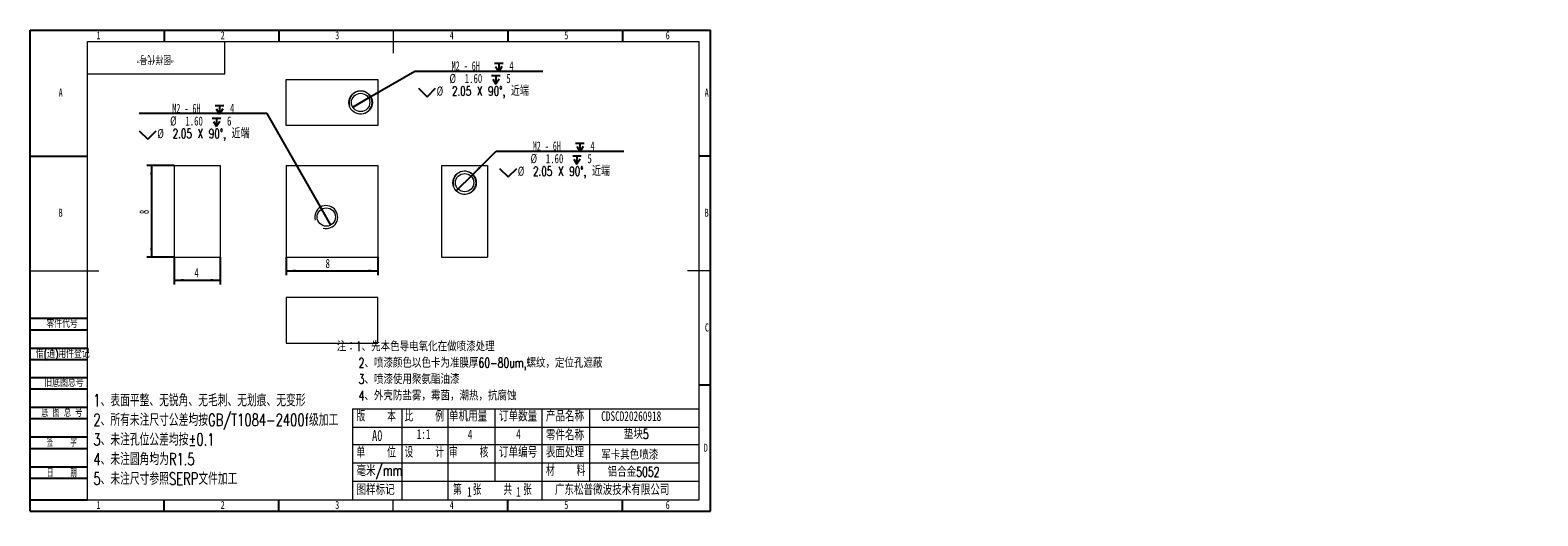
# Model space of a CAD drawing. Header units: millimetres. Extents: x 0 to 658, y -2 to 210.
import ezdxf

# ---------------------------------------------------------------- set-up
doc = ezdxf.new("R2010")
doc.units = ezdxf.units.MM
doc.layers.add('图框', color=7, linetype='Continuous')
doc.layers.add('粗实线层', color=7, linetype='Continuous', lineweight=15)
doc.styles.add('SLDTEXTSTYLE0', font='TXT', dxfattribs={"width": 0.7})
doc.styles.add('SLDTEXTSTYLE1', font='TXT', dxfattribs={"width": 0.7, "bigfont": 'bigfont'})
doc.styles.add('SLDTEXTSTYLE2', font='TXT', dxfattribs={"width": 0.614286, "bigfont": 'bigfont'})
doc.styles.add('SLDTEXTSTYLE3', font='TXT', dxfattribs={"width": 0.566667, "bigfont": 'bigfont'})
doc.styles.add('SLDTEXTSTYLE4', font='TXT', dxfattribs={"width": 0.642857})
doc.dimstyles.new('SLDDIMSTYLE0', dxfattribs={"dimtxt": 4, "dimasz": 4.08, "dimexe": 0, "dimexo": 0.0625, "dimgap": 1, "dimtad": 2, "dimlfac": 0.2, "dimrnd": 1e-09, "dimzin": 12, "dimdsep": 46, "dimtxsty": 'SLDTEXTSTYLE0', "dimsah": 1, "dimcen": 0.09, "dimadec": 0, "dimazin": 3, "dimtfac": 1, "dimtofl": 0, "dimtmove": 0, "dimatfit": 3, "dimfxl": 0, "dimfrac": 2, "dimtolj": 1, "dimtzin": 12, "dimarcsym": 0})
doc.dimstyles.new('SLDDIMSTYLE1', dxfattribs={"dimtxt": 4, "dimasz": 4.08, "dimexe": 0, "dimexo": 0.0625, "dimgap": 1, "dimtad": 0, "dimtih": 1, "dimtoh": 1, "dimdec": 6, "dimlfac": 0.2, "dimrnd": 1e-09, "dimzin": 12, "dimdsep": 46, "dimtxsty": 'SLDTEXTSTYLE0', "dimblk1": 'NONE', "dimsah": 1, "dimcen": 0, "dimadec": 0, "dimazin": 3, "dimtfac": 1, "dimtmove": 0, "dimatfit": 3, "dimldrblk": 'NONE', "dimfxl": 0, "dimfrac": 2, "dimtolj": 1, "dimtzin": 12, "dimarcsym": 0})

# ---------------------------------------------------------------- blocks, each defined once
blk = doc.blocks.new('SW_NOTE_0')
at = {"layer": '图框', "color": 0, "attachment_point": 1, "style": 'SLDTEXTSTYLE1'}
for s, insert, char_height in [('\\M+1928D\\M+181461\\M+18141\\M+190E6\\M+1967B\\M+19046导电氧\\M+189BB\\M+18DDD\\M+198F4喷\\M+18EBD处\\M+1979D', (0, 5.46), 4.2333), ('2\\M+18141喷\\M+18EBD颜\\M+19046\\M+188C8\\M+19046卡为\\M+18F79\\M+1968C\\M+18CFA60-80um,\\M+19786纹\\M+18143\\M+192E8\\M+188CA\\M+18D45\\M+18ED5\\M+195C1', (9.53, -1.69), 4.23333), ('3\\M+18141喷\\M+18EBD\\M+18E67\\M+19770\\M+1E3DA氨酯\\M+196FB\\M+18EBD', (9.53, -8.83), 4.2333), ('4\\M+18141\\M+18A4F壳\\M+19668盐雾\\M+18143霉\\M+18BDB\\M+18143\\M+192AA热\\M+18143\\M+18D52\\M+19585蚀', (9.53, -15.98), 4.2333)]:
    blk.add_mtext(s, dxfattribs=dict(at, insert=insert, char_height=char_height))
blk = doc.blocks.new('SW_NOTE_1')
at = {"layer": '图框', "color": 0, "attachment_point": 1, "style": 'SLDTEXTSTYLE1'}
for s, insert, char_height in [('1\\M+18141\\M+1955C\\M+196CA\\M+195BD\\M+190AE\\M+18141\\M+19DD9锐\\M+18A70\\M+18141\\M+19DD9\\M+196D1\\M+18E68\\M+18141\\M+19DD9划\\M+18DAD\\M+18141\\M+19DD9变\\M+18C60', (0, 6.82), 5.29167), ('2\\M+18141\\M+18F8A\\M+1974C\\M+196A2\\M+1928D\\M+18EDA\\M+190A1\\M+18CF6\\M+18DB7\\M+18BCF\\M+188C2GB/T1084-2400f级\\M+189C1\\M+18D48', (0, -1.73), 5.29167), ('3\\M+18141\\M+196A2\\M+1928D\\M+18D45\\M+188CA\\M+18CF6\\M+18DB7\\M+18BCF\\M+188C2\\M+1817D0.1', (0, -10.29), 5.2917), ('4\\M+18141\\M+196A2\\M+1928D圆\\M+18A70\\M+18BCF为R1.5', (0, -18.85), 5.2917), ('5\\M+18141\\M+196A2\\M+1928D\\M+18EDA\\M+190A1\\M+18E51\\M+18FC6SERP\\M+195B6\\M+18C8F\\M+189C1\\M+18D48', (0, -27.4), 5.2917)]:
    blk.add_mtext(s, dxfattribs=dict(at, insert=insert, char_height=char_height))
blk = doc.blocks.new('_D')
at = {"layer": '图框'}
for p, q in [((111.76, 110.92), (111.76, 103)), ((151.76, 110.92), (151.76, 103)), ((111.76, 105), (151.76, 105))]:
    blk.add_line(p, q, dxfattribs=at)
for points in [[(111.76, 105), (115.84, 104.49), (115.84, 105.5)], [(151.76, 105), (147.68, 105.5), (147.68, 104.49)]]:
    blk.add_solid(points, dxfattribs=at)
at = {"layer": '图框', "insert": (128.96, 110.15), "char_height": 4, "attachment_point": 1, "style": 'SLDTEXTSTYLE0'}
blk.add_mtext('8', dxfattribs=at)
blk = doc.blocks.new('SW_SYMBOL_HOLE_DEPTH')
at = {"layer": '图框', "color": 0}
for p, q in [((0, 875), (800, 875)), ((100, 555), (400, 75)), ((400, 875), (400, 75)), ((700, 555), (400, 75))]:
    blk.add_line(p, q, dxfattribs=at)
blk = doc.blocks.new('SW_SYMBOL_HOLE_SINK')
at = {"layer": '图框', "color": 0}
for p, q in [((0, 875), (800, 75)), ((800, 75), (1600, 875))]:
    blk.add_line(p, q, dxfattribs=at)
blk = doc.blocks.new('_D_1')
at = {"layer": '图框'}
for p, q in [((103.43, 173.55), (47.61, 173.55)), ((127.27, 131.9), (103.43, 173.55)), ((131.25, 124.95), (127.27, 131.9))]:
    blk.add_line(p, q, dxfattribs=at)
blk.add_solid([(127.27, 131.9), (125.69, 135.69), (124.81, 135.18)], dxfattribs=at)
at = {"layer": '图框', "xscale": 0.004654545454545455, "yscale": 0.004654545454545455, "zscale": 0.004654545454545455}
for name, p in [('SW_SYMBOL_HOLE_DEPTH', (79.5, 167.53)), ('SW_SYMBOL_HOLE_DEPTH', (80.78, 173.03)), ('SW_SYMBOL_HOLE_SINK', (47.61, 162.03))]:
    blk.add_blockref(name, p, dxfattribs=at)
at = {"layer": '图框', "char_height": 4, "attachment_point": 1}
for s, insert, style in [('M2 - 6H', (62.08, 177.86), 'SLDTEXTSTYLE4'), ('4', (87.22, 177.86), 'SLDTEXTSTYLE0'), ('%%c', (61.11, 172.36), 'SLDTEXTSTYLE0'), ('1.60', (67.78, 172.36), 'SLDTEXTSTYLE0'), ('6', (85.94, 172.36), 'SLDTEXTSTYLE0'), ('%%c', (55.52, 166.86), 'SLDTEXTSTYLE0'), ('2.05 X 90\\M+1818B, \\M+18BDF\\M+1925B', (62.2, 166.86), 'SLDTEXTSTYLE1')]:
    blk.add_mtext(s, dxfattribs=dict(at, insert=insert, style=style))
blk = doc.blocks.new('_NONE')
blk = doc.blocks.new('_D_2')
at = {"layer": '图框'}
for p, q in [((62.91, 150.92), (50.91, 150.92)), ((52.91, 150.92), (52.91, 110.92)), ((62.91, 110.92), (50.91, 110.92))]:
    blk.add_line(p, q, dxfattribs=at)
for points in [[(52.91, 150.92), (52.4, 146.84), (53.42, 146.84)], [(52.91, 110.92), (53.42, 115), (52.4, 115)]]:
    blk.add_solid(points, dxfattribs=at)
at = {"layer": '图框', "insert": (47.75, 129.7), "char_height": 4, "attachment_point": 1, "rotation": 90, "style": 'SLDTEXTSTYLE0'}
blk.add_mtext('8', dxfattribs=at)
blk = doc.blocks.new('_D_3')
at = {"layer": '图框'}
for p, q in [((62.91, 110.92), (62.91, 98.92)), ((82.91, 110.92), (82.91, 98.92)), ((62.91, 100.92), (82.91, 100.92))]:
    blk.add_line(p, q, dxfattribs=at)
for points in [[(62.91, 100.92), (66.99, 100.42), (66.99, 101.43)], [(82.91, 100.92), (78.83, 101.43), (78.83, 100.42)]]:
    blk.add_solid(points, dxfattribs=at)
at = {"layer": '图框', "insert": (71.71, 106.08), "char_height": 4, "attachment_point": 1, "style": 'SLDTEXTSTYLE0'}
blk.add_mtext('4', dxfattribs=at)
blk = doc.blocks.new('_D_4')
at = {"layer": '图框'}
for p, q in [((193.26, 147.05), (203.36, 157.13)), ((203.36, 157.13), (259.18, 157.13)), ((186.01, 139.8), (193.26, 147.05))]:
    blk.add_line(p, q, dxfattribs=at)
blk.add_solid([(193.26, 147.05), (196.5, 149.57), (195.78, 150.29)], dxfattribs=at)
at = {"layer": '图框', "xscale": 0.004654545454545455, "yscale": 0.004654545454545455, "zscale": 0.004654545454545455}
for name, p in [('SW_SYMBOL_HOLE_DEPTH', (238.11, 156.61)), ('SW_SYMBOL_HOLE_DEPTH', (236.83, 151.11)), ('SW_SYMBOL_HOLE_SINK', (204.94, 145.61))]:
    blk.add_blockref(name, p, dxfattribs=at)
at = {"layer": '图框', "char_height": 4, "attachment_point": 1}
for s, insert, style in [('M2 - 6H', (219.41, 161.44), 'SLDTEXTSTYLE4'), ('4', (244.55, 161.44), 'SLDTEXTSTYLE0'), ('%%c', (218.44, 155.94), 'SLDTEXTSTYLE0'), ('1.60', (225.12, 155.94), 'SLDTEXTSTYLE0'), ('5', (243.27, 155.94), 'SLDTEXTSTYLE0'), ('%%c', (212.86, 150.44), 'SLDTEXTSTYLE0'), ('2.05 X 90\\M+1818B, \\M+18BDF\\M+1925B', (219.53, 150.44), 'SLDTEXTSTYLE1')]:
    blk.add_mtext(s, dxfattribs=dict(at, insert=insert, style=style))
blk = doc.blocks.new('_D_5')
at = {"layer": '图框'}
for p, q in [((147.73, 180.44), (167.95, 192.1)), ((167.95, 192.1), (223.78, 192.1)), ((140.8, 176.44), (147.73, 180.44))]:
    blk.add_line(p, q, dxfattribs=at)
blk.add_solid([(147.73, 180.44), (151.52, 182.03), (151.01, 182.91)], dxfattribs=at)
at = {"layer": '图框', "xscale": 0.004654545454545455, "yscale": 0.004654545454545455, "zscale": 0.004654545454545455}
for name, p in [('SW_SYMBOL_HOLE_DEPTH', (202.71, 191.58)), ('SW_SYMBOL_HOLE_SINK', (169.54, 180.58)), ('SW_SYMBOL_HOLE_DEPTH', (201.43, 186.08))]:
    blk.add_blockref(name, p, dxfattribs=at)
at = {"layer": '图框', "char_height": 4, "attachment_point": 1}
for s, insert, style in [('%%c', (183.04, 190.91), 'SLDTEXTSTYLE0'), ('M2 - 6H', (184.01, 196.41), 'SLDTEXTSTYLE4'), ('1.60', (189.71, 190.91), 'SLDTEXTSTYLE0'), ('5', (207.87, 190.91), 'SLDTEXTSTYLE0'), ('4', (209.15, 196.41), 'SLDTEXTSTYLE0'), ('%%c', (177.45, 185.41), 'SLDTEXTSTYLE0'), ('2.05 X 90\\M+1818B, \\M+18BDF\\M+1925B', (184.13, 185.41), 'SLDTEXTSTYLE1')]:
    blk.add_mtext(s, dxfattribs=dict(at, insert=insert, style=style))

msp = doc.modelspace()

# ---------------------------------------------------------------- linework, layer by layer
at = {"color": 7, "linetype": 'Continuous', "lineweight": 15}
for p, q in [((111.7620428, 168.4370765), (111.7620428, 188.4370774)), ((111.7620428, 188.4370774), (151.7620447, 188.4370774)), ((151.7620447, 188.4370774), (151.7620447, 168.4370765)), ((151.7620447, 168.4370765), (111.7620428, 168.4370765)), ((62.9092201, 150.9235132), (62.9092201, 110.9235113)), ((62.9092201, 150.9235132), (82.9092211, 150.9235132)), ((82.9092211, 150.9235132), (82.9092211, 110.9235113)), ((111.7620428, 150.9235132), (111.7620428, 110.9235113)), ((111.7620428, 150.9235132), (151.7620447, 150.9235132)), ((151.7620447, 150.9235132), (151.7620447, 110.9235113)), ((179.6311287, 150.9235132), (179.6311287, 110.9235113)), ((179.6311287, 150.9235132), (199.6311297, 150.9235132)), ((199.6311297, 150.9235132), (199.6311297, 110.9235113)), ((62.9092201, 110.9235113), (82.9092211, 110.9235113)), ((111.7620428, 110.9235113), (151.7620447, 110.9235113)), ((179.6311287, 110.9235113), (199.6311297, 110.9235113)), ((111.7620428, 93.3219198), (111.7620428, 73.3219188)), ((151.7620447, 93.3219198), (111.7620428, 93.3219198)), ((151.7620447, 73.3219188), (151.7620447, 93.3219198)), ((111.7620428, 73.3219188), (151.7620447, 73.3219188))]:
    msp.add_line(p, q, dxfattribs=at)
for centre, radius in [((144.2620428, 178.4370774), 5.125), ((144.2620428, 178.4370774), 4), ((189.6311297, 143.4235113), 5.125), ((189.6311297, 143.4235113), 4), ((129.2620428, 128.4235113), 4)]:
    msp.add_circle(centre, radius, dxfattribs=at)
at = {"color": 7, "linetype": 'Continuous', "lineweight": 0}
for centre in [(144.2620428, 178.4370774), (189.6311297, 143.4235113), (129.2620428, 128.4235113)]:
    msp.add_arc(centre, 5, 255, 195, dxfattribs=at)
at = {"layer": '图框'}
for p, q in [((0, 0), (0, 210)), ((0, 210), (297, 210)), ((58.5, 210), (58.5, 205)), ((108.5, 210), (108.5, 205)), ((208.5, 210), (208.5, 205)), ((258.5, 210), (258.5, 205)), ((297, 0), (297, 210)), ((0, 155), (25, 155)), ((297, 155), (292, 155)), ((0, 84.2206215), (25, 84.2206215)), ((0, 79.2206215), (25, 79.2206215)), ((0, 71.2206215), (25, 71.2206215)), ((0, 66.2206215), (25, 66.2206215)), ((0, 58.4300278), (25, 58.4300278)), ((0, 53.4300278), (25, 53.4300278)), ((297, 55), (292, 55)), ((0, 45.4300278), (25, 45.4300278)), ((0, 40.4300278), (25, 40.4300278)), ((0, 32.4300278), (25, 32.4300278)), ((0, 27.4300278), (25, 27.4300278)), ((0, 19.4300278), (25, 19.4300278)), ((0, 14.4300278), (25, 14.4300278)), ((0, 5), (25, 5)), ((0, 0), (297, 0)), ((58.5, 0), (58.5, 5)), ((108.5, 0), (108.5, 5)), ((208.5, 0), (208.5, 5)), ((258.5, 0), (258.5, 5))]:
    msp.add_line(p, q, dxfattribs=at)
at = {"layer": '图框', "linetype": 'Continuous', "lineweight": 15}
for p, q in [((25, 5), (25, 205)), ((25, 205), (292, 205)), ((292, 5), (292, 205))]:
    msp.add_line(p, q, dxfattribs=at)
at = {"layer": '图框', "lineweight": 15}
for p, q in [((158.5, 210), (158.5, 200)), ((0, 105), (30, 105)), ((297, 105), (287, 105)), ((140.6854573, 44.6375897), (140.6854573, 5)), ((140.6854573, 44.6375897), (292, 44.6375897)), ((162.2134335, 44.6375897), (162.2134335, 5)), ((182.316782, 44.6375897), (182.316782, 5)), ((202.7866063, 44.6375897), (202.7866063, 13.2072362)), ((223.3713218, 44.6375897), (223.3713218, 5)), ((244.1827396, 44.6375897), (244.1827396, 13.2072362)), ((140.6854573, 36.6389612), (292, 36.6389612)), ((140.6854573, 29.1619824), (292, 29.1619824)), ((140.6854573, 21.1633539), (292, 21.1633539)), ((140.6854573, 13.2072362), (292, 13.2072362)), ((25, 5), (292, 5)), ((158.5, 0), (158.5, 5))]:
    msp.add_line(p, q, dxfattribs=at)
at = {"layer": '粗实线层'}
for p, q in [((85, 191), (85, 205)), ((25, 191), (85, 191))]:
    msp.add_line(p, q, dxfattribs=at)

# ---------------------------------------------------------------- block references
at = {"layer": '图框'}
for name, p in [('SW_NOTE_0', (133.836309, 68.6134085)), ('SW_NOTE_1', (27.5720143, 44.2672309))]:
    msp.add_blockref(name, p, dxfattribs=at)

# ---------------------------------------------------------------- texts
for s, insert, char_height, attachment_point, style in [('1', (29.7944444, 209.4972863), 3.5, 2, 'SLDTEXTSTYLE0'), ('2', (84.0444444, 209.4972863), 3.5, 2, 'SLDTEXTSTYLE0'), ('3', (134.0444444, 209.4972863), 3.5, 2, 'SLDTEXTSTYLE0'), ('4', (184.0444444, 209.4972863), 3.5, 2, 'SLDTEXTSTYLE0'), ('5', (234.0444444, 209.4972863), 3.5, 2, 'SLDTEXTSTYLE0'), ('6', (278.296875, 209.4972863), 3.5, 2, 'SLDTEXTSTYLE0'), ('A', (13.3203125, 184.4972863), 3.5, 2, 'SLDTEXTSTYLE0'), ('A', (295.3203125, 184.4972863), 3.5, 2, 'SLDTEXTSTYLE0'), ('B', (13.3203125, 132.0550898), 3.5, 2, 'SLDTEXTSTYLE0'), ('B', (295.3203125, 132.0550898), 3.5, 2, 'SLDTEXTSTYLE0'), ('\\M+197EB\\M+18C8F\\M+191E3\\M+18D86', (7.0836359, 83.5790515), 3.5, 1, 'SLDTEXTSTYLE1'), ('C', (295.4272569, 81.9972863), 3.5, 2, 'SLDTEXTSTYLE0'), ('\\M+18ED8(\\M+192CA)\\M+19770\\M+18C8F\\M+1936F记', (2.4961356, 70.4725494), 3.5, 1, 'SLDTEXTSTYLE1'), ('\\M+18B8C\\M+192EA图总\\M+18D86', (6.1940533, 57.8238481), 3.5, 1, 'SLDTEXTSTYLE1'), ('\\M+192EA 图 总 \\M+18D86', (4.9471782, 44.7655004), 3.5, 1, 'SLDTEXTSTYLE2'), ('\\M+194C5    \\M+1967B', (142.4578715, 43.9381288), 4.7625, 1, 'SLDTEXTSTYLE3'), ('\\M+194E4    \\M+197E1', (163.4407616, 43.9381288), 4.7625, 1, 'SLDTEXTSTYLE3'), ('单\\M+18AF7\\M+19770\\M+197CA', (182.8423802, 43.9381288), 4.7625, 1, 'SLDTEXTSTYLE1'), ('订单\\M+19094\\M+197CA', (204.6631504, 43.9381288), 4.7625, 1, 'SLDTEXTSTYLE1'), ('产\\M+19569\\M+196BC\\M+18FCC', (225.1181906, 43.9381288), 4.7625, 1, 'SLDTEXTSTYLE1'), ('CDSCD20260918', (249.2804724, 43.6531887), 4.233333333, 1, 'SLDTEXTSTYLE0'), ('A0', (149.2386369, 35.4492715), 4.7625, 1, 'SLDTEXTSTYLE0'), ('1:1', (168.7278413, 35.8193176), 4.23333333, 1, 'SLDTEXTSTYLE0'), ('4', (191.0373438, 35.649016), 4.2333333, 1, 'SLDTEXTSTYLE0'), ('4', (212.1547354, 35.8193176), 4.2333333, 1, 'SLDTEXTSTYLE0'), ('\\M+197EB\\M+18C8F\\M+196BC\\M+18FCC', (225.1270103, 35.6872291), 4.7625, 1, 'SLDTEXTSTYLE1'), ('垫块5', (259.15825, 35.8193176), 4.23333333, 1, 'SLDTEXTSTYLE1'), ('签    \\M+18E9A', (13.8097401, 31.7635247), 3.5, 2, 'SLDTEXTSTYLE3'), ('单    \\M+188CA', (142.4666911, 28.2084925), 4.7625, 1, 'SLDTEXTSTYLE3'), ('设    计', (163.4407616, 28.2084925), 4.7625, 1, 'SLDTEXTSTYLE3'), ('审    \\M+18A6A', (182.8335606, 28.2084925), 4.7625, 1, 'SLDTEXTSTYLE3'), ('订单编\\M+18D86', (204.6543308, 28.2084925), 4.7625, 1, 'SLDTEXTSTYLE1'), ('\\M+1955C\\M+196CA处\\M+1979D', (225.1270103, 28.2084925), 4.7625, 1, 'SLDTEXTSTYLE1'), ('军卡\\M+191B4\\M+19046喷\\M+18EBD', (249.2804724, 26.7933357), 4.233333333, 1, 'SLDTEXTSTYLE1'), ('D', (294.9296875, 29.4972863), 3.5, 2, 'SLDTEXTSTYLE0'), ('\\M+19F7C\\M+195C4/mm', (142.4666911, 20.1882971), 4.7625, 1, 'SLDTEXTSTYLE1'), ('\\M+18DDE    \\M+197BF', (225.1270103, 20.2203213), 4.7625, 1, 'SLDTEXTSTYLE3'), ('铝\\M+18D87\\M+18BE05052', (252.1026946, 19.3000677), 4.233333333, 1, 'SLDTEXTSTYLE1'), ('\\M+193FA    \\M+18AFA', (13.8097401, 18.4134739), 3.5, 2, 'SLDTEXTSTYLE3'), ('图样标记', (142.4666911, 11.8647349), 4.7625, 1, 'SLDTEXTSTYLE1'), ('\\M+191E6  张    \\M+18BA4  张', (184.5969955, 11.8647349), 4.7625, 1, 'SLDTEXTSTYLE3'), ('1', (190.6967407, 10.6146888), 4.2333333, 1, 'SLDTEXTSTYLE0'), ('1', (212.1547354, 10.6146888), 4.2333333, 1, 'SLDTEXTSTYLE0'), ('\\M+19BF6东\\M+18FBC\\M+19581\\M+194F7\\M+19467\\M+18B5A术\\M+1974C\\M+18CC0\\M+18CF6\\M+18E69', (229.0632809, 11.8647349), 4.7625, 1, 'SLDTEXTSTYLE1'), ('1', (29.7944444, 4.4972863), 3.5, 2, 'SLDTEXTSTYLE0'), ('2', (84.0444444, 4.4972863), 3.5, 2, 'SLDTEXTSTYLE0'), ('3', (134.0444444, 4.4972863), 3.5, 2, 'SLDTEXTSTYLE0'), ('4', (184.0444444, 4.4972863), 3.5, 2, 'SLDTEXTSTYLE0'), ('5', (234.0444444, 4.4972863), 3.5, 2, 'SLDTEXTSTYLE0'), ('6', (278.296875, 4.4972863), 3.5, 2, 'SLDTEXTSTYLE0')]:
    msp.add_mtext(s, dxfattribs=dict(at, insert=insert, char_height=char_height, attachment_point=attachment_point, style=style))
at = {"layer": '图框', "insert": (54.6435158, 195.6547288), "char_height": 3.5, "attachment_point": 2, "rotation": 180, "style": 'SLDTEXTSTYLE1'}
msp.add_mtext('\\M+18167图样\\M+191E3\\M+18D86\\M+18168', dxfattribs=at)

# ---------------------------------------------------------------- dimensions: what is measured, and where the dimension line sits
at = {"layer": '图框'}
for p1, p2, text, picture, middle in [((140.7969216, 176.4388443), (147.7271639, 180.4353106), ' M2 - 6H {\\fGDT;x} 4\\P%%c 1.60 {\\fGDT;x} 5\\P{\\fGDT;w}%%c 2.05 X 90°, 近端', '_D_5', (196.6584364, 188.5016643)), ((131.2491018, 124.9519704), (127.2749837, 131.8950523), ' M2 - 6H {\\fGDT;x} 4\\P%%c 1.60 {\\fGDT;x} 6\\P{\\fGDT;w}%%c 2.05 X 90°, 近端', '_D_1', (74.7267018, 169.9522136)), ((186.0050807, 139.8017171), (193.2571787, 147.0453056), ' M2 - 6H {\\fGDT;x} 4\\P%%c 1.60 {\\fGDT;x} 5\\P{\\fGDT;w}%%c 2.05 X 90°, 近端', '_D_4', (232.0615037, 153.5347712))]:
    dim = msp.add_diameter_dim_2p(p1=p1, p2=p2, text=text, dimstyle='SLDDIMSTYLE1', override={"dimpost": '<>'}, dxfattribs=at)
    dim.commit()
    dim.dimension.update_dxf_attribs({"geometry": picture, "text_midpoint": middle, "dimtype": 163})
dim = msp.add_linear_dim(base=(52.9092201, 110.9235113), p1=(62.9092201, 150.9235113), p2=(62.9092201, 110.9235113), angle=90, dimstyle='SLDDIMSTYLE0', dxfattribs=at)
dim.commit()
dim.dimension.update_dxf_attribs({"geometry": '_D_2', "text_midpoint": (52.9092201, 130.8644697), "dimtype": 160})
for base, p1, p2, picture, middle in [((82.9092201, 100.9235113), (62.9092201, 110.9235113), (82.9092201, 110.9235113), '_D_3', (72.8786515, 100.9235113)), ((151.7620428, 104.9950678), (111.7620428, 110.9235113), (151.7620428, 110.9235113), '_D', (130.1225355, 104.9950678))]:
    dim = msp.add_linear_dim(base=base, p1=p1, p2=p2, dimstyle='SLDDIMSTYLE0', dxfattribs=at)
    dim.commit()
    dim.dimension.update_dxf_attribs({"geometry": picture, "text_midpoint": middle, "dimtype": 160})

doc.saveas('drawing.dxf')
